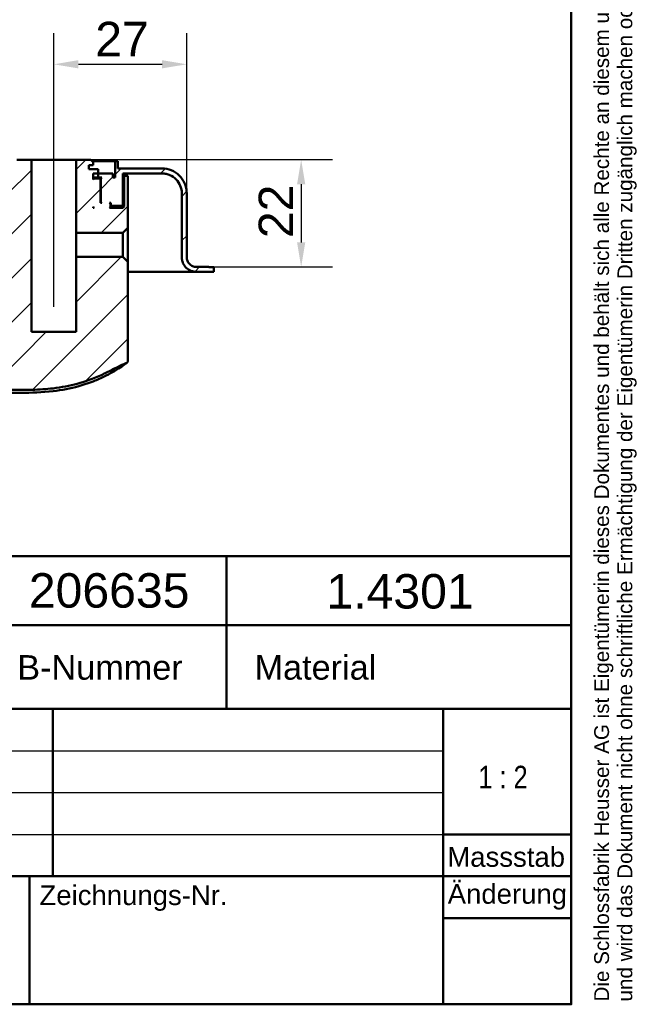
# Model space of a CAD drawing. Header units: millimetres. Extents: x 20 to 833, y 20 to 574.
# Tile 13 of 26: x 708 to 833, y 20 to 220. Entities that reach past the tile are written whole.
import ezdxf
from ezdxf.enums import TextEntityAlignment as Align

# ---------------------------------------------------------------- set-up
doc = ezdxf.new("R2010")
doc.units = ezdxf.units.MM
doc.header["$LTSCALE"] = 2
for name, color, linetype, lineweight in [('Bemaßungen(DIN)', 7, 'Continuous', 25), ('Mittellinie(DIN)', 7, 'Continuous', 25), ('Sichtbare Kanten(DIN)', 7, 'Continuous', 50), ('Skizziergeometrie(DIN)', 7, 'Continuous', 50), ('Skizzierlinie(DIN)', 7, 'Continuous', 25), ('Symbole(DIN)', 7, 'Continuous', 25)]:
    doc.layers.add(name, color=color, linetype=linetype, lineweight=lineweight)
doc.layers.add('Schraffur', color=179, linetype='Continuous', lineweight=9, true_color=0x1e1e47)
doc.styles.add('Aktuell-DIN', font='arial.ttf')
doc.styles.add('STANDARD-DIN~0', font='arial.ttf')
doc.styles.add('Textstil10', font='arial.ttf')
doc.styles.add('Textstil41', font='arial.ttf', dxfattribs={"width": 0.8})
doc.styles.add('Textstil83', font='arial.ttf', dxfattribs={"width": 0.8})
doc.dimstyles.new('CAD-LAN', dxfattribs={"dimscale": 2, "dimtxt": 3.5, "dimasz": 2.5, "dimexe": 3.175, "dimexo": 0, "dimgap": 0.8, "dimtad": 1, "dimrnd": 1e-08, "dimtxsty": 'STANDARD-DIN~0', "dimcen": 0.09, "dimdle": 10, "dimclrd": 250, "dimclre": 250, "dimclrt": 250, "dimadec": 0, "dimazin": 2, "dimtfac": 1, "dimtmove": 0, "dimatfit": 3, "dimfxl": 1, "dimtolj": 1, "dimtzin": 0, "dimlwd": 25, "dimlwe": 25, "dimarcsym": 0})

# ---------------------------------------------------------------- blocks, each defined once
blk = doc.blocks.new('Ränder Standardrahmen')
at = {"layer": 'Skizziergeometrie(DIN)', "flags": 128}
blk.add_lwpolyline([(10, 10), (10, 287), (410, 287), (410, 10), (10, 10)], dxfattribs=at)
blk = doc.blocks.new('Schriftfelder Heusser')
at = {"layer": 'Skizziergeometrie(DIN)'}
for p, q in [((101, 236.92), (291, 236.92)), ((256, 229.92), (256, 236.92)), ((291, 236.92), (291, 229.92)), ((101, 229.92), (291, 229.92)), ((256, 229.92), (256, 221.42)), ((291, 229.92), (291, 191.42)), ((101, 221.42), (291, 221.42)), ((238.35, 221.42), (238.35, 204.42)), ((278, 221.42), (278, 191.42)), ((278, 208.67), (291, 208.67)), ((101, 204.42), (291, 204.42)), ((236, 204.42), (236, 191.42)), ((278, 200.17), (291, 200.17)), ((291, 191.42), (101, 191.42))]:
    blk.add_line(p, q, dxfattribs=at)
at = {"layer": 'Skizzierlinie(DIN)'}
for p, q in [((162.35, 217.17), (278, 217.17)), ((162.35, 212.92), (278, 212.92)), ((162.35, 208.67), (278, 208.67))]:
    blk.add_line(p, q, dxfattribs=at)
at = {"layer": 'Symbole(DIN)', "color": 7, "insert": (293.33, 191.7), "char_height": 1.5, "width": 182.3003, "attachment_point": 1, "rotation": 90, "line_spacing_factor": 0.944221, "style": 'Aktuell-DIN'}
blk.add_mtext('\\fArial|b0|i0;\\H1.5000;Die Schlossfabrik Heusser AG ist Eigentümerin dieses Dokumentes und behält sich alle Rechte an diesem und dem dargestellten Gegenstand vor. Der Empfänger anerkennt diese Rechte\\Pund wird das Dokument nicht ohne schriftliche Ermächtigung der Eigentümerin Dritten zugänglich machen oder zu anderen Zwecken verwenden, zu dem es ihm übergeben worden ist.\\P ', dxfattribs=at)
at = {"layer": 'Symbole(DIN)', "color": 179, "true_color": 0x262659, "style": 'Aktuell-DIN'}
for s, insert, char_height, attachment_point in [('B-Nummer', (234.74, 225.62), 2.489, 4), ('Material', (265.02, 225.62), 2.489, 5), ('\\fArial|b0|i0;\\H2.0000;Massstab', (284.39, 206.37), 2, 5), ('\\fArial|b0|i0;Zeichnungs-Nr.', (237, 203.5), 2, 1)]:
    blk.add_mtext(s, dxfattribs=dict(at, insert=insert, char_height=char_height, attachment_point=attachment_point))
at = {"layer": 'Symbole(DIN)', "color": 179, "true_color": 0x262659, "insert": (284.51, 202.33), "char_height": 2, "width": 12.1143, "attachment_point": 5, "style": 'Aktuell-DIN'}
blk.add_mtext('\\fArial|b0|i0;Änderung', dxfattribs=at)
at = {"layer": 'Symbole(DIN)', "color": 179, "true_color": 0x262659, "style": 'Textstil10'}
blk.add_attdef('ERSTELLUNGSDATUM_001', (217.23, 218.29), '', height=2, dxfattribs=at)
at = {"layer": 'Symbole(DIN)', "color": 179, "true_color": 0x262659}
for tag, height, style, p in [('AUTOR', 2.49, 'Aktuell-DIN', (240.03, 219.26)), ('KONTROLLDATUM', 2, 'Textstil10', (217.42, 215.04)), ('KONTROLLIERT_VON', 2, 'Textstil10', (239.98, 215.05))]:
    blk.add_attdef(tag, text='', height=height, dxfattribs=dict(at, style=style)).set_placement(p, align=Align.MIDDLE_LEFT)
at = {"layer": 'Symbole(DIN)', "color": 7, "style": 'Textstil83', "width": 0.8}
blk.add_attdef('Anfänglicher_Ansichtsmaßstab_001', (281.57, 213.34), '', height=2.3, dxfattribs=at)
at = {"layer": 'Symbole(DIN)', "color": 179, "true_color": 0x262659, "style": 'Textstil10'}
blk.add_attdef('PROJEKT', text='', height=2, dxfattribs=at).set_placement((217.77, 209.72), align=Align.BOTTOM_LEFT)
at = {"layer": 'Symbole(DIN)', "color": 7, "style": 'Textstil41', "width": 0.8}
blk.add_attdef('STATUS', text='', height=5, dxfattribs=at).set_placement((284.53, 195.86), align=Align.MIDDLE_CENTER)
blk = doc.blocks.new('*D26')
at = {"layer": 'Bemaßungen(DIN)', "color": 250, "linetype": 'Continuous', "lineweight": 25, "true_color": 0x3f3f3f, "transparency": 16777216}
for p, q in [((714.89, 196.59), (714.89, 217.31)), ((741.89, 184.79), (741.89, 217.31)), ((719.89, 210.96), (736.89, 210.96))]:
    blk.add_line(p, q, dxfattribs=at)
at = {"layer": 'Bemaßungen(DIN)', "color": 250, "linetype": 'Continuous', "true_color": 0x3f3f3f, "transparency": 16777216}
for points in [[(719.89, 211.8), (719.89, 210.13), (714.89, 210.96)], [(736.89, 211.8), (736.89, 210.13), (741.89, 210.96)]]:
    blk.add_solid(points, dxfattribs=at)
at = {"layer": 'Defpoints', "color": 0, "linetype": 'Continuous', "transparency": 16777216}
for p in [(741.89, 210.96), (714.89, 196.59), (741.89, 184.79)]:
    blk.add_point(p, dxfattribs=at)
at = {"layer": 'Bemaßungen(DIN)', "color": 250, "linetype": 'Continuous', "lineweight": 25, "true_color": 0x3f3f3f, "transparency": 16777216, "insert": (723.32, 219.59), "char_height": 7, "attachment_point": 1, "style": 'STANDARD-DIN~0'}
blk.add_mtext('\\A1;27', dxfattribs=at)
blk = doc.blocks.new('*D27')
at = {"layer": 'Bemaßungen(DIN)', "color": 250, "linetype": 'Continuous', "lineweight": 25, "true_color": 0x3f3f3f, "transparency": 16777216}
for p, q in [((722.39, 191.59), (771.49, 191.59)), ((765.14, 186.59), (765.14, 174.79)), ((746.39, 169.79), (771.49, 169.79))]:
    blk.add_line(p, q, dxfattribs=at)
at = {"layer": 'Bemaßungen(DIN)', "color": 250, "linetype": 'Continuous', "true_color": 0x3f3f3f, "transparency": 16777216}
for points in [[(764.31, 186.59), (765.98, 186.59), (765.14, 191.59)], [(764.31, 174.79), (765.98, 174.79), (765.14, 169.79)]]:
    blk.add_solid(points, dxfattribs=at)
at = {"layer": 'Defpoints', "color": 0, "linetype": 'Continuous', "transparency": 16777216}
for p in [(722.39, 191.59), (746.39, 169.79), (765.14, 169.79)]:
    blk.add_point(p, dxfattribs=at)
at = {"layer": 'Bemaßungen(DIN)', "color": 250, "linetype": 'Continuous', "lineweight": 25, "true_color": 0x3f3f3f, "transparency": 16777216, "insert": (756.51, 175.65), "char_height": 7, "attachment_point": 1, "rotation": 90, "style": 'STANDARD-DIN~0'}
blk.add_mtext('\\A1;22', dxfattribs=at)

msp = doc.modelspace()

# ---------------------------------------------------------------- hatches: boundary and pattern name
at = {"layer": 'Schraffur'}
h = msp.add_hatch(dxfattribs=at)
h.set_pattern_fill('ANSI31', color=256, scale=50.8, style=0)
h.set_pattern_definition([(45, (0, 0), (-4.49013, 4.49013), [])])
edge = h.paths.add_edge_path()
edge.add_line((740.8918, 184.7871), (740.8918, 171.7871))
edge.add_spline(control_points=[(740.8918, 171.7871), (740.8918, 171.5783), (740.9131, 171.3707), (740.9977, 170.9685), (741.0593, 170.7755), (741.2977, 170.2282), (741.5259, 169.9009), (742.086, 169.3609), (742.4107, 169.1493), (743.1244, 168.8603), (743.5048, 168.7871), (743.8917, 168.7871)], knot_values=[-0.47358314, -0.47358314, -0.47358314, -0.47358314, -0.41088319, -0.41088319, -0.35008119, -0.35008119, -0.23143265, -0.23143265, -0.11607569, -0.11607569, -0.00000713, -0.00000713, -0.00000713, -0.00000713], degree=3, periodic=0)
edge.add_line((743.8917, 168.7871), (747.3918, 168.7871))
edge.add_line((747.3918, 168.7871), (747.3918, 169.7571))
edge.add_line((747.3918, 169.7571), (746.3918, 169.7571))
edge.add_line((746.3918, 169.7571), (746.3918, 169.7871))
edge.add_line((746.3918, 169.7871), (743.8918, 169.7871))
edge.add_spline(control_points=[(743.8918, 169.7871), (743.7527, 169.7871), (743.6143, 169.8013), (743.3462, 169.8577), (743.2175, 169.8987), (742.8526, 170.0577), (742.6344, 170.2098), (742.2744, 170.5832), (742.1333, 170.7997), (741.9407, 171.2755), (741.8919, 171.5291), (741.8919, 171.7871)], knot_values=[-0.31571434, -0.31571434, -0.31571434, -0.31571434, -0.27392213, -0.27392213, -0.23338746, -0.23338746, -0.15428844, -0.15428844, -0.07738379, -0.07738379, 0, 0, 0, 0], degree=3, periodic=0)
edge.add_line((741.8919, 171.7871), (741.8919, 184.7871))
edge.add_spline(control_points=[(741.8919, 184.7871), (741.8919, 185.1349), (741.8563, 185.481), (741.7154, 186.1513), (741.6127, 186.4729), (741.2153, 187.3852), (740.8351, 187.9307), (739.9015, 188.8307), (739.3603, 189.1833), (738.1708, 189.665), (737.5367, 189.7871), (736.8919, 189.7871)], knot_values=[-0.78930523, -0.78930523, -0.78930523, -0.78930523, -0.68480532, -0.68480532, -0.58346864, -0.58346864, -0.38572109, -0.38572109, -0.19345948, -0.19345948, 0, 0, 0, 0], degree=3, periodic=0)
edge.add_line((736.8919, 189.7871), (727.8918, 189.7871))
edge.add_line((727.8918, 189.7871), (727.8918, 191.2871))
edge.add_line((727.8918, 191.2871), (727.3918, 191.2871))
edge.add_line((727.3918, 191.2871), (727.3918, 187.9871))
edge.add_line((727.3918, 187.9871), (726.8918, 187.9871))
edge.add_line((726.8918, 187.9871), (726.8918, 188.7871))
edge.add_line((726.8918, 188.7871), (723.9084, 188.7871))
edge.add_line((723.9084, 188.7871), (723.9084, 189.6871))
edge.add_line((723.9084, 189.6871), (721.9918, 189.6871))
edge.add_line((721.9918, 189.6871), (721.9918, 190.4871))
edge.add_line((721.9918, 190.4871), (722.8918, 190.4871))
edge.add_line((722.8918, 190.4871), (722.8918, 191.0871))
edge.add_line((722.8918, 191.0871), (722.3918, 191.5871))
edge.add_line((722.3918, 191.5871), (719.4418, 191.5871))
edge.add_line((719.4418, 191.5871), (719.4418, 176.7456))
edge.add_line((719.4418, 176.7456), (728.9503, 176.7456))
edge.add_line((728.9503, 176.7456), (729.9347, 177.7299))
edge.add_line((729.9347, 177.7299), (729.9347, 185.7871))
edge.add_line((729.9347, 185.7871), (729.9347, 188.2871))
edge.add_line((729.9347, 188.2871), (729.1918, 188.2871))
edge.add_line((729.1918, 188.2871), (729.1918, 182.0871))
edge.add_line((729.1918, 182.0871), (728.8918, 181.7871))
edge.add_line((728.8918, 181.7871), (726.1918, 181.7871))
edge.add_line((726.1918, 181.7871), (726.3918, 181.9871))
edge.add_line((726.3918, 181.9871), (726.3918, 182.5871))
edge.add_line((726.3918, 182.5871), (726.1918, 182.7871))
edge.add_line((726.1918, 182.7871), (726.4918, 182.7871))
edge.add_line((726.4918, 182.7871), (726.4918, 182.2871))
edge.add_line((726.4918, 182.2871), (726.5918, 182.1871))
edge.add_line((726.5918, 182.1871), (728.6918, 182.1871))
edge.add_line((728.6918, 182.1871), (728.8918, 182.3871))
edge.add_line((728.8918, 182.3871), (728.8918, 188.7871))
edge.add_line((728.8918, 188.7871), (736.8918, 188.7871))
edge.add_spline(control_points=[(736.8918, 188.7871), (737.1701, 188.7871), (737.4469, 188.7586), (737.9832, 188.6459), (738.2405, 188.5637), (738.9703, 188.2458), (739.4067, 187.9416), (740.1267, 187.1948), (740.4088, 186.7618), (740.7941, 185.8102), (740.8918, 185.303), (740.8918, 184.7871)], knot_values=[-0.63144419, -0.63144419, -0.63144419, -0.63144419, -0.54784426, -0.54784426, -0.46677491, -0.46677491, -0.30857687, -0.30857687, -0.15476758, -0.15476758, 0, 0, 0, 0], degree=3, periodic=0)
h.paths.add_polyline_path([(724.3918, 182.7871), (724.3918, 187.5871), (724.1918, 187.7871), (723.0918, 187.7871), (722.8918, 187.5871), (722.8918, 188.7871), (723.8918, 188.7871), (723.8918, 187.9871), (724.6418, 187.9871), (724.4418, 187.7871), (724.4418, 182.9871), (724.6418, 182.7871)], flags=0)
h.paths.add_polyline_path([(723.0918, 181.7871), (722.8918, 181.7871), (722.8918, 181.9871)], flags=0)
edge = h.paths.add_edge_path()
edge.add_line((533.3918, 169.7871), (533.3918, 168.7871))
edge.add_line((533.3918, 168.7871), (547.8918, 168.7871))
edge.add_spline(control_points=[(547.8918, 168.7871), (548.1005, 168.7871), (548.3082, 168.8084), (548.7103, 168.893), (548.9033, 168.9546), (549.4506, 169.193), (549.778, 169.4211), (550.318, 169.9813), (550.5295, 170.306), (550.8185, 171.0197), (550.8918, 171.4001), (550.8918, 171.7871)], knot_values=[-0.47358135, -0.47358135, -0.47358135, -0.47358135, -0.41088319, -0.41088319, -0.35008119, -0.35008119, -0.23143265, -0.23143265, -0.11607569, -0.11607569, 0, 0, 0, 0], degree=3, periodic=0)
edge.add_line((550.8918, 171.7871), (550.8918, 206.7871))
edge.add_spline(control_points=[(550.8918, 206.7871), (550.8918, 207.0653), (550.9202, 207.3422), (551.033, 207.8784), (551.1151, 208.1358), (551.433, 208.8655), (551.7372, 209.302), (552.484, 210.022), (552.9171, 210.3041), (553.8687, 210.6894), (554.3759, 210.7871), (554.8918, 210.7871)], knot_values=[-0.63144419, -0.63144419, -0.63144419, -0.63144419, -0.54784426, -0.54784426, -0.46677491, -0.46677491, -0.30857687, -0.30857687, -0.15476759, -0.15476759, 0, 0, 0, 0], degree=3, periodic=0)
edge.add_line((554.8918, 210.7871), (673.2943, 210.7871))
edge.add_spline(control_points=[(673.2943, 210.7871), (673.7819, 210.7871), (674.2624, 210.6995), (675.1572, 210.3587), (675.564, 210.1143), (676.3062, 209.4687), (676.626, 209.0603), (677.0927, 208.1449), (677.2342, 207.6486), (677.2791, 207.1357)], knot_values=[-0.59657674, -0.59657674, -0.59657674, -0.59657674, -0.45027262, -0.45027262, -0.30879806, -0.30879806, -0.15447588, -0.15447588, 0, 0, 0, 0], degree=3, periodic=0)
edge.add_line((677.2791, 207.1357), (678.4851, 193.3513))
edge.add_spline(control_points=[(678.4851, 193.3513), (678.5382, 192.7442), (678.6996, 192.1554), (679.2215, 191.0782), (679.5701, 190.5982), (680.4549, 189.7443), (680.9983, 189.3906), (682.1891, 188.9092), (682.8224, 188.7871), (683.466, 188.7871)], knot_values=[-0.74572093, -0.74572093, -0.74572093, -0.74572093, -0.56284077, -0.56284077, -0.38599757, -0.38599757, -0.19309485, -0.19309485, 0, 0, 0, 0], degree=3, periodic=0)
edge.add_line((683.466, 188.7871), (700.8918, 188.7871))
edge.add_line((700.8918, 188.7871), (700.8918, 182.3871))
edge.add_line((700.8918, 182.3871), (701.0918, 182.1871))
edge.add_line((701.0918, 182.1871), (703.1918, 182.1871))
edge.add_line((703.1918, 182.1871), (703.2918, 182.2871))
edge.add_line((703.2918, 182.2871), (703.2918, 182.7871))
edge.add_line((703.2918, 182.7871), (703.5918, 182.7871))
edge.add_line((703.5918, 182.7871), (703.3918, 182.5871))
edge.add_line((703.3918, 182.5871), (703.3918, 181.9871))
edge.add_line((703.3918, 181.9871), (703.5918, 181.7871))
edge.add_line((703.5918, 181.7871), (700.8918, 181.7871))
edge.add_line((700.8918, 181.7871), (700.5918, 182.0871))
edge.add_line((700.5918, 182.0871), (700.5918, 188.2871))
edge.add_line((700.5918, 188.2871), (699.748, 188.2871))
edge.add_line((699.748, 188.2871), (699.748, 185.7871))
edge.add_line((699.748, 185.7871), (699.748, 160.3708))
edge.add_spline(control_points=[(699.748, 160.3708), (699.748, 155.9246), (699.748, 152.3664), (696.2209, 149.2364), (692.1943, 149.2187), (687.1608, 149.1966)], knot_values=[0, 0, 0, 0, 0, 0, 1, 1, 1, 1, 1, 1], degree=5, periodic=0)
edge.add_spline(control_points=[(687.1608, 149.1966), (650.9641, 149.0386), (614.7674, 148.896), (578.5707, 149.0247)], knot_values=[0.00001832, 0.00001832, 0.00001832, 0.00001832, 10.85912863, 10.85912863, 10.85912863, 10.85912863], degree=3, periodic=0)
edge.add_spline(control_points=[(578.5707, 149.0247), (572.0345, 149.048), (566.0742, 149.0765), (559.8819, 154.7532), (559.8547, 161.2338), (559.8207, 169.3248)], knot_values=[0, 0, 0, 0, 0, 0, 1, 1, 1, 1, 1, 1], degree=5, periodic=0)
edge.add_spline(control_points=[(559.8207, 169.3248), (559.7901, 176.6215), (559.7737, 180.509), (559.7723, 183.8732)], knot_values=[0, 0, 0, 0, 1.00337214, 1.00337214, 1.00337214, 1.00337214], weights=[1.04429702, 1.00551998, 1.00068689, 1.0000845], degree=3, periodic=0)
edge.add_spline(control_points=[(559.7723, 183.8732), (559.772, 184.4393), (559.7722, 184.9467), (559.4592, 185.2871), (558.9373, 185.2871), (558.3613, 185.2871)], knot_values=[0, 0, 0, 0, 0, 0, 1, 1, 1, 1, 1, 1], degree=5, periodic=0)
edge.add_line((558.3613, 185.2871), (556.7718, 185.2871))
edge.add_spline(control_points=[(556.7718, 185.2871), (556.6664, 185.287), (556.5581, 185.2871), (556.4252, 185.2495), (556.3875, 185.2334), (556.3221, 185.1875), (556.296, 185.16), (556.2488, 185.0852), (556.2329, 185.0376), (556.2061, 184.9053), (556.2061, 184.8125), (556.2061, 184.7214)], knot_values=[-0.09975245, -0.09975245, -0.09975245, -0.09975245, -0.06872309, -0.06872309, -0.05563313, -0.05563313, -0.04321646, -0.04321646, -0.02737358, -0.02737358, -0.00005284, -0.00005284, -0.00005284, -0.00005284], degree=3, periodic=0)
edge.add_spline(control_points=[(556.2061, 184.7214), (556.2059, 182.7954), (556.2021, 180.9571), (556.1962, 179.0209), (556.1903, 177.0803), (556.1825, 175.0827), (556.1745, 173.1524), (556.1692, 171.867), (556.1636, 170.5816), (556.158, 169.2961)], knot_values=[0, 0, 0, 0, 0.41002046, 0.41002046, 0.41002046, 0.82096003, 0.82096003, 0.82096003, 1.09461338, 1.09461338, 1.09461338, 1.09461338], degree=3, periodic=0)
edge.add_spline(control_points=[(556.158, 169.2961), (556.153, 168.1595), (556.1467, 167.0211), (556.1748, 165.8068), (556.2029, 164.5925), (556.265, 163.526), (556.3524, 162.6075), (556.5272, 160.7706), (556.8101, 159.2751), (557.2135, 157.8659), (558.8272, 152.229), (562.4499, 148.3461), (567.7411, 146.5823), (569.0639, 146.1414), (570.4692, 145.8277), (572.196, 145.6259), (573.0594, 145.5251), (574.0621, 145.4498), (575.2039, 145.4093), (576.3458, 145.3689), (577.4166, 145.3656), (578.4863, 145.361)], knot_values=[0, 0, 0, 0, 0.24064759, 0.24064759, 0.24064759, 0.48129519, 0.48129519, 0.48129519, 0.96259037, 0.96259037, 0.96259037, 2.88777112, 2.88777112, 2.88777112, 3.3690663, 3.3690663, 3.3690663, 3.60971389, 3.60971389, 3.60971389, 3.85036149, 3.85036149, 3.85036149, 3.85036149], degree=3, periodic=0)
edge.add_line((578.4863, 145.361), (705.9597, 144.8143))
edge.add_spline(control_points=[(705.9597, 144.8143), (707.4257, 144.808), (708.8928, 144.8004), (710.4524, 144.8446), (712.012, 144.8889), (713.3939, 144.9785), (714.748, 145.1334)], knot_values=[0, 0, 0, 0, 0.44038321, 0.44038321, 0.44038321, 0.88076642, 0.88076642, 0.88076642, 0.88076642], degree=3, periodic=0)
edge.add_spline(control_points=[(714.748, 145.1334), (716.5283, 145.337), (718.1388, 145.6421), (719.6522, 146.0624)], knot_values=[0, 0, 0, 0, 0.50017248, 0.50017248, 0.50017248, 0.50017248], degree=3, periodic=0)
edge.add_spline(control_points=[(719.6522, 146.0624), (721.1873, 146.4887), (722.8678, 147.104), (724.6936, 147.9083)], knot_values=[0, 0, 0, 0, 0.53745652, 0.53745652, 0.53745652, 0.53745652], degree=3, periodic=0)
edge.add_spline(control_points=[(724.6936, 147.9083), (725.1573, 148.1125), (725.4915, 148.2669), (725.8946, 148.4627), (726.2978, 148.6585), (726.6921, 148.8602), (727.0855, 149.0632), (727.1839, 149.114), (727.2822, 149.1648), (727.3806, 149.2156), (727.6756, 149.368), (727.971, 149.5201), (728.2685, 149.6676), (728.3181, 149.6922), (728.3677, 149.7167), (728.4174, 149.741), (728.4672, 149.7653), (728.517, 149.7895), (728.5669, 149.8135), (728.8163, 149.9335), (729.0675, 150.0494), (729.3247, 150.1566), (729.3761, 150.178), (729.4274, 150.1989), (729.4772, 150.2186)], knot_values=[0, 0, 0, 0, 0.13009876, 0.13009876, 0.13009876, 0.26019753, 0.26019753, 0.26019753, 0.29272222, 0.29272222, 0.29272222, 0.39029629, 0.39029629, 0.39029629, 0.40655864, 0.40655864, 0.40655864, 0.42282098, 0.42282098, 0.42282098, 0.50413271, 0.50413271, 0.50413271, 0.52039505, 0.52039505, 0.52039505, 0.52039505], degree=3, periodic=0)
edge.add_spline(control_points=[(729.4772, 150.2186), (729.5701, 150.2554), (729.6613, 150.2897), (729.7773, 150.3651), (729.8137, 150.3962), (729.8754, 150.4767), (729.8963, 150.523), (729.9347, 150.6661), (729.9347, 150.7707), (729.9347, 150.8749)], knot_values=[-0.09352525, -0.09352525, -0.09352525, -0.09352525, -0.0642653, -0.0642653, -0.04836566, -0.04836566, -0.03125125, -0.03125125, 0, 0, 0, 0], degree=3, periodic=0)
edge.add_line((729.9347, 150.8749), (729.9347, 170.8442))
edge.add_line((729.9347, 170.8442), (728.9503, 171.8286))
edge.add_line((728.9503, 171.8286), (719.4418, 171.8286))
edge.add_line((719.4418, 171.8286), (719.4418, 156.5871))
edge.add_line((719.4418, 156.5871), (710.3418, 156.5871))
edge.add_line((710.3418, 156.5871), (710.3418, 191.5871))
edge.add_line((710.3418, 191.5871), (707.3918, 191.5871))
edge.add_line((707.3918, 191.5871), (706.8918, 191.0871))
edge.add_line((706.8918, 191.0871), (706.8918, 190.4871))
edge.add_line((706.8918, 190.4871), (707.7918, 190.4871))
edge.add_line((707.7918, 190.4871), (707.7918, 188.7871))
edge.add_line((707.7918, 188.7871), (706.8918, 188.7871))
edge.add_line((706.8918, 188.7871), (706.8918, 187.5871))
edge.add_line((706.8918, 187.5871), (706.6918, 187.7871))
edge.add_line((706.6918, 187.7871), (705.5918, 187.7871))
edge.add_line((705.5918, 187.7871), (705.3918, 187.5871))
edge.add_line((705.3918, 187.5871), (705.3918, 182.7871))
edge.add_line((705.3918, 182.7871), (705.1418, 182.7871))
edge.add_line((705.1418, 182.7871), (705.3418, 182.9871))
edge.add_line((705.3418, 182.9871), (705.3418, 187.7871))
edge.add_line((705.3418, 187.7871), (705.1418, 187.9871))
edge.add_line((705.1418, 187.9871), (705.8918, 187.9871))
edge.add_line((705.8918, 187.9871), (705.8918, 188.7871))
edge.add_line((705.8918, 188.7871), (702.8918, 188.7871))
edge.add_line((702.8918, 188.7871), (702.8918, 187.9871))
edge.add_line((702.8918, 187.9871), (702.3918, 187.9871))
edge.add_line((702.3918, 187.9871), (702.3918, 191.2871))
edge.add_line((702.3918, 191.2871), (701.8918, 191.2871))
edge.add_line((701.8918, 191.2871), (701.8918, 189.7871))
edge.add_line((701.8918, 189.7871), (683.2624, 189.7871))
edge.add_spline(control_points=[(683.2624, 189.7871), (682.7734, 189.7871), (682.2915, 189.8752), (681.3945, 190.2179), (680.9869, 190.4636), (680.245, 191.1115), (679.926, 191.5206), (679.4612, 192.4369), (679.3207, 192.9334), (679.2769, 193.4465)], knot_values=[-0.59739683, -0.59739683, -0.59739683, -0.59739683, -0.45066634, -0.45066634, -0.30879238, -0.30879238, -0.15448162, -0.15448162, 0, 0, 0, 0], degree=3, periodic=0)
edge.add_line((679.2769, 193.4465), (678.1005, 207.2128))
edge.add_spline(control_points=[(678.1005, 207.2128), (678.0485, 207.8218), (677.8874, 208.4125), (677.3651, 209.4933), (677.0157, 209.9748), (676.1298, 210.8298), (675.5864, 211.1835), (674.3957, 211.6649), (673.7623, 211.7871), (673.1187, 211.7871)], knot_values=[-0.74674606, -0.74674606, -0.74674606, -0.74674606, -0.56333292, -0.56333292, -0.38599047, -0.38599047, -0.19310203, -0.19310203, -0.00000002, -0.00000002, -0.00000002, -0.00000002], degree=3, periodic=0)
edge.add_line((673.1187, 211.7871), (554.8918, 211.7871))
edge.add_spline(control_points=[(554.8918, 211.7871), (554.544, 211.7871), (554.1979, 211.7515), (553.5276, 211.6106), (553.206, 211.5079), (552.2938, 211.1105), (551.7482, 210.7303), (550.8482, 209.7967), (550.4956, 209.2555), (550.0139, 208.066), (549.8918, 207.4319), (549.8918, 206.7871)], knot_values=[-0.78930523, -0.78930523, -0.78930523, -0.78930523, -0.68480532, -0.68480532, -0.58346864, -0.58346864, -0.38572109, -0.38572109, -0.19345948, -0.19345948, 0, 0, 0, 0], degree=3, periodic=0)
edge.add_line((549.8918, 206.7871), (549.8918, 171.7871))
edge.add_spline(control_points=[(549.8918, 171.7871), (549.8918, 171.6479), (549.8776, 171.5095), (549.8212, 171.2414), (549.7802, 171.1127), (549.6212, 170.7478), (549.4691, 170.5296), (549.0957, 170.1696), (548.8792, 170.0286), (548.4034, 169.8359), (548.1498, 169.7871), (547.8919, 169.7871)], knot_values=[-0.31572209, -0.31572209, -0.31572209, -0.31572209, -0.27392213, -0.27392213, -0.23338746, -0.23338746, -0.15428844, -0.15428844, -0.07738379, -0.07738379, -0.00000195, -0.00000195, -0.00000195, -0.00000195], degree=3, periodic=0)
edge.add_line((547.8919, 169.7871), (533.3918, 169.7871))
h.paths.add_polyline_path([(706.8918, 181.7871), (706.6918, 181.7871), (706.8918, 181.9871)], flags=0)

# ---------------------------------------------------------------- linework, layer by layer
at = {"layer": 'Mittellinie(DIN)', "linetype": 'Continuous'}
msp.add_line((714.8918, 161.6663), (714.8918, 196.5871), dxfattribs=at)
at = {"layer": 'Sichtbare Kanten(DIN)'}
for p, q in [((710.3418, 191.5871), (707.3918, 191.5871)), ((710.3418, 156.5871), (710.3418, 191.5871)), ((719.4418, 191.5871), (710.3418, 191.5871)), ((722.3918, 191.5871), (719.4418, 191.5871)), ((719.4418, 191.5871), (719.4418, 176.7456)), ((721.9918, 189.6871), (721.9918, 190.4871)), ((721.9918, 190.4871), (722.8918, 190.4871)), ((722.8918, 191.0871), (722.3918, 191.5871)), ((722.6918, 191.2871), (727.3918, 191.2871)), ((722.8918, 190.4871), (722.8918, 191.0871)), ((727.8918, 191.2871), (727.3918, 191.2871)), ((727.3918, 191.2871), (727.3918, 187.9871)), ((727.8918, 189.7871), (727.8918, 191.2871)), ((723.9084, 189.6871), (721.9918, 189.6871)), ((722.8918, 187.5871), (722.8918, 188.7871)), ((722.8918, 188.7871), (723.8918, 188.7871)), ((723.8918, 188.7871), (723.8918, 187.9871)), ((723.9084, 188.7871), (723.9084, 189.6871)), ((726.8918, 188.7871), (723.9084, 188.7871)), ((726.8918, 187.9871), (726.8918, 188.7871)), ((736.8919, 189.7871), (727.8918, 189.7871)), ((728.8918, 182.3871), (728.8918, 188.7871)), ((728.8918, 188.7871), (736.8918, 188.7871)), ((729.1918, 188.2871), (728.8918, 188.2871)), ((729.9347, 188.2871), (729.1918, 188.2871)), ((729.1918, 188.2871), (729.1918, 182.0871)), ((729.9347, 185.7871), (729.9347, 188.2871)), ((723.8918, 187.9871), (722.8918, 187.9871)), ((723.0918, 187.7871), (722.8918, 187.5871)), ((723.0918, 187.7871), (722.8918, 187.7871)), ((724.1918, 187.7871), (723.0918, 187.7871)), ((723.8918, 187.9871), (724.6418, 187.9871)), ((724.3918, 187.5871), (724.1918, 187.7871)), ((724.1918, 187.7871), (724.4418, 187.7871)), ((724.3918, 182.7871), (724.3918, 187.5871)), ((724.6418, 187.9871), (724.4418, 187.7871)), ((724.4418, 187.7871), (724.4418, 182.9871)), ((727.3918, 187.9871), (726.8918, 187.9871)), ((729.9347, 177.7299), (729.9347, 185.7871)), ((729.9347, 185.7871), (729.9347, 177.7299)), ((740.8918, 184.7871), (740.8918, 171.7871)), ((741.8919, 171.7871), (741.8919, 184.7871)), ((741.8919, 184.7871), (741.8919, 184.7871)), ((741.8919, 171.7871), (741.8919, 184.7871)), ((724.4418, 182.9871), (724.3918, 182.9871)), ((724.6418, 182.7871), (724.3918, 182.7871)), ((724.4418, 182.9871), (724.6418, 182.7871)), ((726.3918, 182.5871), (726.1918, 182.7871)), ((726.1918, 182.7871), (726.4918, 182.7871)), ((726.3918, 181.9871), (726.3918, 182.5871)), ((726.4918, 182.2871), (726.3918, 182.2871)), ((726.3918, 182.1871), (726.5918, 182.1871)), ((729.1918, 182.0871), (726.3918, 182.0871)), ((726.4918, 182.7871), (726.4918, 182.2871)), ((726.4918, 182.2871), (726.5918, 182.1871)), ((726.5918, 182.1871), (728.6918, 182.1871)), ((728.6918, 182.1871), (728.8918, 182.3871)), ((729.1918, 182.0871), (728.8918, 181.7871)), ((722.8918, 181.7871), (722.8918, 181.9871)), ((722.8918, 181.9871), (723.0918, 181.7871)), ((723.0918, 181.7871), (722.8918, 181.7871)), ((726.1918, 181.7871), (726.3918, 181.9871)), ((728.8918, 181.7871), (726.1918, 181.7871)), ((719.4418, 176.7456), (728.9503, 176.7456)), ((719.4418, 176.7456), (719.4418, 171.8286)), ((728.9503, 176.7456), (729.9347, 177.7299)), ((728.9503, 176.7456), (728.9503, 171.8286)), ((728.9503, 171.8286), (719.4418, 171.8286)), ((719.4418, 171.8286), (719.4418, 156.5871)), ((729.9347, 170.8442), (728.9503, 171.8286)), ((729.9347, 150.8749), (729.9347, 170.8442)), ((729.9347, 170.8442), (729.9347, 150.8749)), ((729.9345, 168.7871), (743.8917, 168.7871)), ((743.8917, 168.7871), (747.3918, 168.7871)), ((746.3918, 169.7871), (743.8918, 169.7871)), ((746.3918, 169.7571), (746.3918, 169.7871)), ((746.3918, 169.7571), (746.3918, 169.7871)), ((747.3918, 169.7571), (746.3918, 169.7571)), ((747.3918, 168.7871), (747.3918, 169.7571)), ((747.3918, 168.7871), (747.3918, 169.7571)), ((719.4418, 156.5871), (710.3418, 156.5871))]:
    msp.add_line(p, q, dxfattribs=at)
for points, knots in [([(736.8918, 188.7871), (737.1701, 188.7871), (737.4469, 188.7586), (737.9832, 188.6459), (738.2405, 188.5637), (738.9703, 188.2458), (739.4067, 187.9416), (740.1267, 187.1948), (740.4088, 186.7618), (740.7941, 185.8102), (740.8918, 185.303), (740.8918, 184.7871)], [-0.631444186, -0.631444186, -0.631444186, -0.631444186, -0.547844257, -0.547844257, -0.466774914, -0.466774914, -0.308576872, -0.308576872, -0.154767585, -0.154767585, 0, 0, 0, 0]), ([(741.8919, 184.7871), (741.8919, 185.1349), (741.8563, 185.481), (741.7154, 186.1513), (741.6127, 186.4729), (741.2153, 187.3852), (740.8351, 187.9307), (739.9015, 188.8307), (739.3603, 189.1833), (738.1708, 189.665), (737.5367, 189.7871), (736.8919, 189.7871)], [-0.789305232, -0.789305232, -0.789305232, -0.789305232, -0.684805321, -0.684805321, -0.583468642, -0.583468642, -0.38572109, -0.38572109, -0.193459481, -0.193459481, 0, 0, 0, 0]), ([(714.7439, 144.5717), (710.3897, 144.074), (705.9822, 144.2525), (694.2636, 144.3039), (686.9275, 144.3346), (657.5834, 144.4605), (635.5752, 144.5549), (605.314, 144.6847), (597.061, 144.7196), (582.6156, 144.7825), (576.3191, 144.1814), (568.9796, 145.6105), (567.7318, 145.9643), (564.541, 147.2598), (562.6573, 148.4793), (559.9064, 151.2203), (558.8763, 152.655), (557.2734, 155.7605), (556.6951, 157.4655), (555.8494, 161.3138), (555.673, 163.4974), (555.5238, 169.2887), (555.6131, 172.9133), (555.6317, 177.9957), (555.6361, 179.4547), (555.642, 181.6431), (555.644, 182.3724), (555.6439, 183.4666), (555.6419, 183.8321), (555.6467, 184.2918), (555.6482, 184.3874), (555.6546, 184.5936), (555.6601, 184.7056), (555.6824, 184.8527), (555.692, 184.8977), (555.7282, 185.0201), (555.7623, 185.086), (555.8487, 185.1845), (555.9009, 185.2213), (556.0091, 185.2615), (556.0566, 185.2725), (556.1408, 185.2829), (556.1742, 185.2853), (556.2284, 185.2874), (556.2483, 185.2878), (556.2893, 185.2883), (556.3106, 185.2883), (556.3314, 185.2884)], [0, 0, 0, 0, 1.31477324, 1.31477324, 3.5156069, 3.5156069, 10.11810785, 10.11810785, 12.59404571, 12.59404571, 14.45175116, 14.45175116, 14.83724173, 14.83724173, 15.48486767, 15.48486767, 16.00224119, 16.00224119, 16.53332086, 16.53332086, 17.18426839, 17.18426839, 18.27128613, 18.27128613, 18.70900059, 18.70900059, 18.92779787, 18.92779787, 19.037268, 19.037268, 19.06593135, 19.06593135, 19.10024287, 19.10024287, 19.11671436, 19.11671436, 19.15008433, 19.15008433, 19.18082254, 19.18082254, 19.1996381, 19.1996381, 19.21057997, 19.21057997, 19.21659943, 19.21659943, 19.22290759, 19.22290759, 19.22290759, 19.22290759]), ([(729.9347, 177.7299), (729.9347, 177.7299), (729.9347, 177.7299), (729.9347, 177.7299), (729.9332, 177.6423), (729.928, 177.2871), (729.9243, 177.0196), (729.9175, 176.4059), (729.9138, 176.0195), (729.9087, 175.1747), (729.9073, 174.7164), (729.9073, 174.2871), (729.9073, 173.8569), (729.9088, 173.3976), (729.9139, 172.5515), (729.9175, 172.1646), (729.9244, 171.5518), (729.928, 171.2853), (729.9332, 170.9314), (729.9347, 170.8442), (729.9347, 170.8442), (729.9347, 170.8442), (729.9347, 170.8442)], [1.55008998, 1.55008998, 1.55008998, 1.55008998, 1.5501229, 1.5501229, 1.6796868, 1.6796868, 1.8092507, 1.8092507, 1.93804127, 1.93804127, 2.06683185, 2.06683185, 2.06683185, 2.1958916, 2.1958916, 2.32495136, 2.32495136, 2.45424561, 2.45424561, 2.58353986, 2.58353986, 2.58357279, 2.58357279, 2.58357279, 2.58357279]), ([(740.8918, 171.7871), (740.8918, 171.5783), (740.9131, 171.3707), (740.9977, 170.9685), (741.0593, 170.7755), (741.2977, 170.2282), (741.5259, 169.9009), (742.086, 169.3609), (742.4107, 169.1493), (743.1244, 168.8603), (743.5048, 168.7871), (743.8917, 168.7871)], [-0.473583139, -0.473583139, -0.473583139, -0.473583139, -0.410883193, -0.410883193, -0.350081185, -0.350081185, -0.231432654, -0.231432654, -0.116075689, -0.116075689, -0.000007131, -0.000007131, -0.000007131, -0.000007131]), ([(743.8918, 169.7871), (743.7527, 169.7871), (743.6143, 169.8013), (743.3462, 169.8577), (743.2175, 169.8987), (742.8526, 170.0577), (742.6344, 170.2098), (742.2744, 170.5832), (742.1333, 170.7997), (741.9407, 171.2755), (741.8919, 171.5291), (741.8919, 171.7871)], [-0.315714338, -0.315714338, -0.315714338, -0.315714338, -0.273922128, -0.273922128, -0.233387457, -0.233387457, -0.154288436, -0.154288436, -0.077383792, -0.077383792, 0, 0, 0, 0]), ([(729.7718, 150.3637), (729.771, 150.363), (729.7681, 150.3607), (729.7576, 150.3525), (729.7392, 150.3381), (729.6909, 150.3004), (729.6545, 150.2712), (729.418, 150.0912), (729.1631, 149.8977), (728.3481, 149.3411), (727.8259, 149.0022), (726.7108, 148.3472), (726.1405, 148.0331), (724.8265, 147.3681), (724.0587, 147.0149), (722.2113, 146.2651), (721.1047, 145.8892), (718.2743, 145.0971), (716.5122, 144.7738), (714.7439, 144.5717)], [0.12702883, 0.12702883, 0.12702883, 0.12702883, 0.23174702, 0.23174702, 0.56078753, 0.56078753, 0.80786853, 0.80786853, 1.12112108, 1.12112108, 1.39004151, 1.39004151, 1.60889402, 1.60889402, 1.8669623, 1.8669623, 2.21530765, 2.21530765, 2.74923854, 2.74923854, 2.74923854, 2.74923854]), ([(724.6936, 147.9083), (725.1573, 148.1125), (725.4915, 148.2669), (725.8946, 148.4627), (726.2978, 148.6585), (726.6921, 148.8602), (727.0855, 149.0632), (727.1839, 149.114), (727.2822, 149.1648), (727.3806, 149.2156), (727.6756, 149.368), (727.971, 149.5201), (728.2685, 149.6676), (728.3181, 149.6922), (728.3677, 149.7167), (728.4174, 149.741), (728.4672, 149.7653), (728.517, 149.7895), (728.5669, 149.8135), (728.8163, 149.9335), (729.0675, 150.0494), (729.3247, 150.1566), (729.3761, 150.178), (729.4274, 150.1989), (729.4772, 150.2186)], [0, 0, 0, 0, 0.130098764, 0.130098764, 0.130098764, 0.260197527, 0.260197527, 0.260197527, 0.292722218, 0.292722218, 0.292722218, 0.390296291, 0.390296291, 0.390296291, 0.406558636, 0.406558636, 0.406558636, 0.422820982, 0.422820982, 0.422820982, 0.504132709, 0.504132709, 0.504132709, 0.520395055, 0.520395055, 0.520395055, 0.520395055]), ([(729.4772, 150.2186), (729.5701, 150.2554), (729.6613, 150.2897), (729.7773, 150.3651), (729.8137, 150.3962), (729.8754, 150.4767), (729.8963, 150.523), (729.9347, 150.6661), (729.9347, 150.7707), (729.9347, 150.8749)], [-0.0935252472, -0.0935252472, -0.0935252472, -0.0935252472, -0.0642653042, -0.0642653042, -0.0483656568, -0.0483656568, -0.0312512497, -0.0312512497, 0, 0, 0, 0]), ([(714.748, 145.1334), (713.3939, 144.9785), (712.012, 144.8889), (710.4524, 144.8446), (708.8928, 144.8004), (707.4257, 144.808), (705.9597, 144.8143)], [0, 0, 0, 0, 0.440383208, 0.440383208, 0.440383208, 0.880766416, 0.880766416, 0.880766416, 0.880766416])]:
    msp.add_open_spline(points, degree=3, knots=knots, dxfattribs=at)
for points in [[(719.6522, 146.0624), (718.1388, 145.6421), (716.5283, 145.337), (714.748, 145.1334)], [(719.6522, 146.0624), (721.1873, 146.4887), (722.8678, 147.104), (724.6936, 147.9083)]]:
    msp.add_open_spline(points, degree=3, dxfattribs=at)

# ---------------------------------------------------------------- block references
at = {"xscale": 2, "yscale": 2, "zscale": 2}
msp.add_blockref('Ränder Standardrahmen', (0, 0), dxfattribs=at)
ref = msp.add_blockref('Schriftfelder Heusser', (238, -362.8333), dxfattribs=dict(xscale=2, yscale=2, zscale=2))
ref.add_attrib('Anfänglicher_Ansichtsmaßstab_001', '1 : 2', (801.1357, 63.8562), dxfattribs={"layer": 'Symbole(DIN)', "color": 7, "height": 4.6, "style": 'Textstil83', "width": 0.8})

# ---------------------------------------------------------------- texts
at = {"layer": 'Symbole(DIN)', "color": 7, "char_height": 7, "attachment_point": 1, "style": 'Aktuell-DIN'}
for s, insert, width in [('{\\fArial|b0|i0;\\H7.0000;206635}', (709.8296, 107.5797), 32.620428), ('{\\fArial|b0|i0;\\H7.0000;1.4301}', (770.274, 107.4007), 29.899392)]:
    msp.add_mtext(s, dxfattribs=dict(at, insert=insert, width=width))

# ---------------------------------------------------------------- dimensions: what is measured, and where the dimension line sits
at = {"layer": 'Bemaßungen(DIN)', "color": 250, "linetype": 'Continuous', "lineweight": 25, "true_color": 0x3f3f3f}
for base, p1, p2, angle, override, picture, middle in [((741.8919, 210.9617), (714.8918, 196.5871), (741.8919, 184.7871), 180, {"dimgap": 0.8, "dimdec": 2, "dimtol": 0, "dimlim": 0, "dimtp": 0, "dimtm": 0, "dimtdec": 2, "dimtofl": 0, "dimatfit": 1}, '*D26', (728.3918, 210.9617)), ((765.1418, 169.7871), (722.3918, 191.5871), (746.3918, 169.7871), 90, {"dimgap": 0.8, "dimdec": 0, "dimtol": 0, "dimlim": 0, "dimtp": 0, "dimtm": 0, "dimtdec": 2, "dimtofl": 0, "dimatfit": 1}, '*D27', (765.1418, 180.6871))]:
    dim = msp.add_linear_dim(base=base, p1=p1, p2=p2, angle=angle, dimstyle='CAD-LAN', override=override, dxfattribs=at)
    dim.commit()
    dim.dimension.update_dxf_attribs({"geometry": picture, "text_midpoint": middle, "dimtype": 160})

doc.saveas('drawing.dxf')
